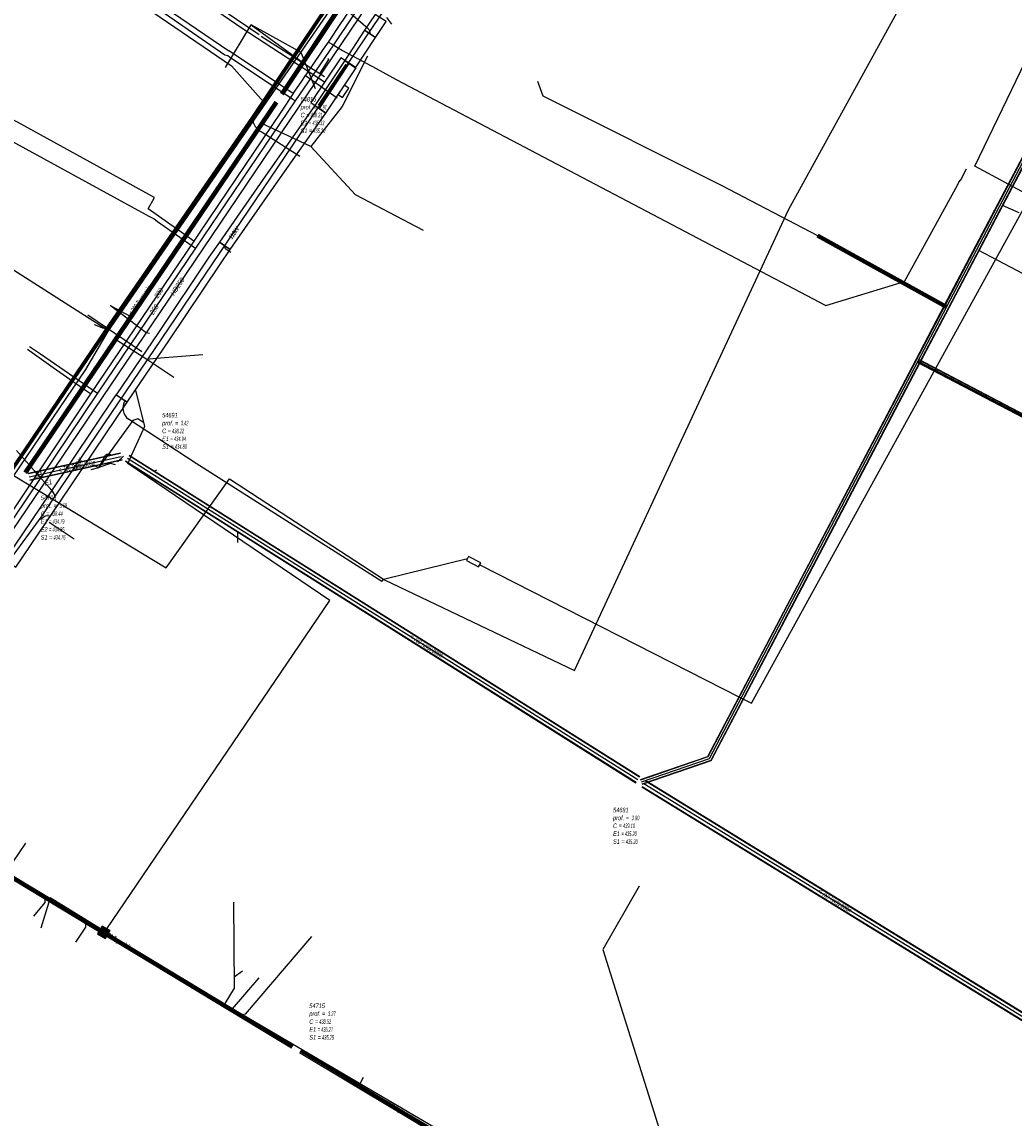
# Model space of a CAD drawing. Header units: metres. Extents: x 2695563 to 2696938, y 1260544 to 1262032.
# Tile 96 of 256: x 2696225 to 2696334, y 1260984 to 1261104. Entities that reach past the tile are written whole.
import ezdxf

# ---------------------------------------------------------------- set-up
doc = ezdxf.new("R2010")
doc.units = ezdxf.units.M
doc.header["$LTSCALE"] = 100
doc.linetypes.add('AUSGEZOGEN', pattern=[0])
for name, color, linetype in [('Eau portable_Cadastre des conduites_Conduite', 171, 'AUSGEZOGEN'), ('Eau potable_Cadastre des conduites_Conduite_Texte', 171, 'AUSGEZOGEN'), ('EU_Cadastre des conduites', 24, 'AUSGEZOGEN'), ('EU_Cadastre des conduites – Texte', 7, 'AUSGEZOGEN'), ('EU_Cadastre des conduites_Regard normalisé – Texte', 24, 'AUSGEZOGEN'), ('EU_Cadastre des conduites_Texte entrée-sortie', 24, 'AUSGEZOGEN'), ('Gaz_Cadastre des conduites_Conduite', 32, 'AUSGEZOGEN'), ('Gaz_Cadastre des conduites_Conduite_Texte', 32, 'AUSGEZOGEN'), ('Réseau électrique_Cadastre des conduite_Bord du tracé', 1, 'AUSGEZOGEN'), ('Réseau électrique_Cadastre des conduite_Tronçon de tracé', 1, 'AUSGEZOGEN'), ('Réseau électrique_Cadastre des conduite_Tronçon de tracé_Texte', 1, 'AUSGEZOGEN'), ('Réseau électrique_Cadastre des conduites_Ouvrage_Surface-Ligne-Point', 1, 'AUSGEZOGEN'), ('TV_Cadastre des conduites_CONDUITE', 92, 'AUSGEZOGEN'), ('Télécommunications_SW_Cadastre des conduites_Bord du tracé', 94, 'AUSGEZOGEN'), ('Télécommunications_SW_Cadastre des conduites_Ouvrage', 94, 'AUSGEZOGEN')]:
    doc.layers.add(name, color=color, linetype=linetype)
doc.styles.add('ARIAL', font='arial.ttf')
doc.styles.add('ARIALNARROW', font='ARIALN.TTF')
pattern_1 = [(0, (2699905, 1265050), (2025, 2025), [2025, -2025]), (90, (2699905, 1265050), (-2025, 2025), [2025, -2025])]
pattern_2 = [(0, (2708005, 1273150), (6075, 6075), [6075, -6075]), (90, (2708005, 1273150), (-6075, 6075), [6075, -6075])]

# ---------------------------------------------------------------- blocks, each defined once
blk = doc.blocks.new('COMPLEXOBJECT_2337')
at = {"layer": 'Réseau électrique_Cadastre des conduite_Tronçon de tracé', "color": 1, "linetype": 'AUSGEZOGEN', "transparency": 33554687}
blk.add_line((6227.36, 11052.53), (6223.49, 11056.91), dxfattribs=at)
blk.add_arc((6226.47, 11051.69), 1.23, 4.1162, 42.9818, dxfattribs=at)
blk = doc.blocks.new('COMPLEXOBJECT_2549')
at = {"layer": 'Réseau électrique_Cadastre des conduite_Tronçon de tracé', "color": 1, "linetype": 'AUSGEZOGEN', "transparency": 33554687}
blk.add_lwpolyline([(6244.73, 11054.47), (6243.12, 11055.5), (6235.74, 11060.34)], dxfattribs=at)
blk.add_arc((6236.71, 11061.59), 1.59, 150.9535, 232.2642, dxfattribs=at)
blk = doc.blocks.new('COMPLEXOBJECT_2550')
at = {"layer": 'Réseau électrique_Cadastre des conduite_Tronçon de tracé', "color": 1, "linetype": 'AUSGEZOGEN', "transparency": 33554687}
blk.add_lwpolyline([(6261.95, 11103.04), (6256.53, 11107.78), (6255.09, 11110)], dxfattribs=at)
for centre, radius, start, end in [((6248.71, 11105.78), 7.65, 33.4692, 45.4725), ((6261.56, 11102.57), 0.611, 351.308, 50.3163)]:
    blk.add_arc(centre, radius, start, end, dxfattribs=at)
blk = doc.blocks.new('COMPLEXOBJECT_2591')
at = {"layer": 'Réseau électrique_Cadastre des conduite_Tronçon de tracé', "color": 1, "linetype": 'AUSGEZOGEN', "transparency": 33554687}
blk.add_line((6226.09, 11049.41), (6226.48, 11049.67), dxfattribs=at)
blk.add_arc((6226.85, 11049.06), 0.705, 59.259, 121.3715, dxfattribs=at)
blk = doc.blocks.new('COMPLEXOBJECT_2792')
at = {"layer": 'Télécommunications_SW_Cadastre des conduites_Bord du tracé', "color": 94, "linetype": 'AUSGEZOGEN', "transparency": 33554687}
blk.add_line((6250.34, 11091.74), (6254.49, 11089.1), dxfattribs=at)
for centre, radius, start, end in [((6250.99, 11093.29), 1.68, 180.2471, 214.3085), ((6251, 11093.3), 1.69, 214.3384, 247.2593)]:
    blk.add_arc(centre, radius, start, end, dxfattribs=at)
blk = doc.blocks.new('COMPLEXOBJECT_2799')
at = {"layer": 'Télécommunications_SW_Cadastre des conduites_Bord du tracé', "color": 94, "linetype": 'AUSGEZOGEN', "transparency": 33554687}
blk.add_line((6232.84, 11070.34), (6232, 11070.66), dxfattribs=at)
for centre, radius, start, end in [((6232.98, 11071.23), 0.907, 260.856, 291.7458), ((6232.99, 11071.22), 0.898, 291.6607, 326.3609)]:
    blk.add_arc(centre, radius, start, end, dxfattribs=at)

msp = doc.modelspace()

# ---------------------------------------------------------------- hatches: boundary and pattern name
at = {"layer": 'Réseau électrique_Cadastre des conduite_Bord du tracé', "lineweight": 18, "transparency": 33554687}
h = msp.add_hatch(dxfattribs=at)
h.set_pattern_fill('MUSTER', color=1, scale=6075, style=0, pattern_type=2)
h.set_pattern_definition(pattern_2)
h.paths.add_polyline_path([(2696263.74, 1261101.88), (2696264.89, 1261103.62), (2696263.68, 1261104.42), (2696262.53, 1261102.68)], flags=0)
h = msp.add_hatch(dxfattribs=at)
h.set_pattern_fill('MUSTER', color=1, scale=6075, style=0, pattern_type=2)
h.set_pattern_definition(pattern_2)
h.paths.add_polyline_path([(2696261.55, 1261098.58), (2696263.74, 1261101.88), (2696262.53, 1261102.68), (2696260.35, 1261099.39)], flags=0)
h = msp.add_hatch(dxfattribs=at)
h.set_pattern_fill('MUSTER', color=1, scale=6075, style=0, pattern_type=2)
h.set_pattern_definition(pattern_2)
h.paths.add_polyline_path([(2696257.1, 1261094.47), (2696257.59, 1261094.12), (2696260.85, 1261099.05), (2696260.35, 1261099.39)], flags=0)
h = msp.add_hatch(dxfattribs=at)
h.set_pattern_fill('MUSTER', color=1, scale=6075, style=0, pattern_type=2)
h.set_pattern_definition(pattern_2)
h.paths.add_polyline_path([(2696257.1, 1261094.47), (2696251.43, 1261086.41), (2696246.65, 1261079.51), (2696247.84, 1261078.69), (2696252.62, 1261085.58), (2696258.29, 1261093.63)], flags=0)
h = msp.add_hatch(dxfattribs=at)
h.set_pattern_fill('MUSTER', color=1, scale=6075, style=0, pattern_type=2)
h.set_pattern_definition(pattern_2)
h.paths.add_polyline_path([(2696236.54, 1261062), (2696241.17, 1261068.81), (2696246.7, 1261077.04), (2696247.84, 1261078.69), (2696246.65, 1261079.51), (2696245.5, 1261077.86), (2696239.97, 1261069.62), (2696235.34, 1261062.82)], flags=0)
h = msp.add_hatch(dxfattribs=at)
h.set_pattern_fill('MUSTER', color=1, scale=6075, style=0, pattern_type=2)
h.set_pattern_definition(pattern_2)
h.paths.add_polyline_path([(2696224.39, 1261043.97), (2696229.26, 1261051.18), (2696236.54, 1261062.01), (2696235.33, 1261062.82), (2696228.06, 1261051.99), (2696223.19, 1261044.79)], flags=0)
at = {"layer": 'Réseau électrique_Cadastre des conduites_Ouvrage_Surface-Ligne-Point', "lineweight": 18, "transparency": 33554687}
h = msp.add_hatch(dxfattribs=at)
h.set_pattern_fill('MUSTER', color=1, scale=4050, style=0, pattern_type=2)
h.set_pattern_definition([(0, (2703955, 1269100), (4050, 4050), [4050, -4050]), (90, (2703955, 1269100), (-4050, 4050), [4050, -4050])])
h.paths.add_polyline_path([(2696256.66, 1261094.77), (2696258.29, 1261093.63), (2696261.59, 1261098.56), (2696259.93, 1261099.66)], flags=0)
h = msp.add_hatch(dxfattribs=at)
h.set_pattern_fill('MUSTER', color=1, scale=2025, style=0, pattern_type=2)
h.set_pattern_definition(pattern_1)
h.paths.add_polyline_path([(2696260.11, 1261095.34), (2696260.79, 1261096.36), (2696260.31, 1261096.68), (2696259.63, 1261095.67)], flags=0)
h = msp.add_hatch(dxfattribs=at)
h.set_pattern_fill('MUSTER', color=1, scale=2025, style=0, pattern_type=2)
h.set_pattern_definition(pattern_1)
h.paths.add_polyline_path([(2696273.67, 1261044.69), (2696275, 1261044.01), (2696275.23, 1261044.45), (2696273.9, 1261045.13)], flags=0)
at = {"layer": 'Télécommunications_SW_Cadastre des conduites_Ouvrage', "transparency": 33554687}
msp.add_hatch(color=7, dxfattribs=at).paths.add_polyline_path([(2696233.82, 1261004.72), (2696233.32, 1261003.86), (2696234.18, 1261003.36), (2696234.68, 1261004.22)])

# ---------------------------------------------------------------- linework, layer by layer
at = {"layer": 'Eau portable_Cadastre des conduites_Conduite', "color": 7, "linetype": 'AUSGEZOGEN', "transparency": 33554687}
for p, q in [((2696253.19, 1261096.77), (2696247.68, 1261100.44)), ((2696256.07, 1261097.72), (2696259.54, 1261095.3))]:
    msp.add_line(p, q, dxfattribs=at)
for points in [[(2696140.04, 1261173.82), (2696141.66, 1261172.58), (2696142.74, 1261171.75), (2696143.54, 1261171.65), (2696144.1, 1261171.27), (2696170.62, 1261153.15), (2696171.82, 1261152.31), (2696189.43, 1261140.36), (2696192.07, 1261138.56), (2696194.99, 1261136.52), (2696205.26, 1261129.48), (2696210.85, 1261125.66), (2696211.75, 1261125), (2696214.09, 1261123.4), (2696224.44, 1261116.47), (2696230.29, 1261112.38), (2696238.08, 1261107), (2696247.68, 1261100.44)], [(2696258.59, 1261101.39), (2696259.02, 1261102.04), (2696259.5, 1261102.75), (2696267.09, 1261114.06), (2696267.87, 1261115.21), (2696274.54, 1261125.04), (2696283.36, 1261138.07), (2696290.51, 1261148.7)], [(2696254.72, 1261095.75), (2696255.59, 1261097.02), (2696256.07, 1261097.72), (2696256.21, 1261097.93), (2696257.74, 1261100.16), (2696258.05, 1261100.61), (2696258.59, 1261101.39)], [(2696258.59, 1261101.39), (2696258.97, 1261101.15), (2696259.63, 1261100.76), (2696260.12, 1261100.48), (2696263.78, 1261098.48), (2696265.97, 1261097.28), (2696313, 1261072.57), (2696321.59, 1261075.19), (2696327.38, 1261085.75), (2696327.55, 1261086.05), (2696327.75, 1261086.33), (2696328.38, 1261087.51)], [(2696254.72, 1261095.75), (2696254.48, 1261095.91), (2696254.14, 1261096.14), (2696253.19, 1261096.77)], [(2696254.72, 1261095.75), (2696253.36, 1261093.74), (2696244.5, 1261080.61), (2696243.84, 1261079.63), (2696232.56, 1261062.91), (2696221.06, 1261045.74), (2696220.74, 1261045.27), (2696220.01, 1261044.19), (2696210.35, 1261030), (2696201.37, 1261016.8), (2696200.26, 1261015.38), (2696199.9, 1261014.93)], [(2696239.54, 1261084.4), (2696239.27, 1261084.54), (2696239, 1261084.7), (2696224.55, 1261092.62), (2696224.21, 1261092.81), (2696222.99, 1261093.48)], [(2696243.84, 1261079.63), (2696243.6, 1261079.8), (2696243.09, 1261080.16), (2696238.87, 1261083.16), (2696239.54, 1261084.4)], [(2696232.56, 1261062.91), (2696232.11, 1261063.23), (2696228.47, 1261065.78), (2696225.64, 1261067.76)]]:
    msp.add_lwpolyline(points, dxfattribs=at)
at = {"layer": 'EU_Cadastre des conduites', "linetype": 'AUSGEZOGEN', "transparency": 33554687}
for p, q in [((2696290.55, 1261151.74), (2696253.34, 1261095.8)), ((2696290.57, 1261151.72), (2696253.35, 1261095.79)), ((2696290.58, 1261151.71), (2696253.37, 1261095.77)), ((2696290.8, 1261151.57), (2696253.59, 1261095.63)), ((2696290.81, 1261151.56), (2696253.6, 1261095.62)), ((2696290.83, 1261151.55), (2696253.62, 1261095.61)), ((2696338.45, 1261096.34), (2696325.95, 1261072.57)), ((2696338.47, 1261096.33), (2696325.97, 1261072.56)), ((2696338.48, 1261096.32), (2696325.99, 1261072.55)), ((2696338.89, 1261096.1), (2696326.4, 1261072.34)), ((2696338.91, 1261096.09), (2696326.41, 1261072.33)), ((2696338.93, 1261096.09), (2696326.43, 1261072.32)), ((2696252.72, 1261094.9), (2696225.25, 1261054.4)), ((2696252.73, 1261094.89), (2696225.26, 1261054.39)), ((2696252.75, 1261094.88), (2696225.28, 1261054.38)), ((2696252.97, 1261094.74), (2696225.5, 1261054.23)), ((2696252.98, 1261094.72), (2696225.51, 1261054.22)), ((2696253, 1261094.71), (2696225.53, 1261054.21)), ((2696311.99, 1261080.08), (2696326.11, 1261072.3)), ((2696312, 1261080.1), (2696326.12, 1261072.31)), ((2696312.01, 1261080.12), (2696326.13, 1261072.33)), ((2696312.14, 1261080.34), (2696326.25, 1261072.56)), ((2696312.15, 1261080.36), (2696326.26, 1261072.58)), ((2696312.16, 1261080.38), (2696326.27, 1261072.59)), ((2696325.95, 1261072.57), (2696322.83, 1261066.64)), ((2696325.97, 1261072.56), (2696322.85, 1261066.63)), ((2696325.99, 1261072.55), (2696322.87, 1261066.62)), ((2696326.4, 1261072.34), (2696323.28, 1261066.41)), ((2696326.41, 1261072.33), (2696323.3, 1261066.4)), ((2696326.43, 1261072.32), (2696323.31, 1261066.39)), ((2696322.83, 1261066.64), (2696309.11, 1261040.5)), ((2696322.85, 1261066.63), (2696309.13, 1261040.49)), ((2696322.87, 1261066.62), (2696309.14, 1261040.48)), ((2696323.28, 1261066.41), (2696309.55, 1261040.27)), ((2696323.3, 1261066.4), (2696309.57, 1261040.26)), ((2696323.31, 1261066.39), (2696309.59, 1261040.25)), ((2696349.26, 1261052.66), (2696323, 1261066.38)), ((2696349.25, 1261052.64), (2696323, 1261066.36)), ((2696349.27, 1261052.67), (2696323.01, 1261066.4)), ((2696349.39, 1261052.91), (2696323.13, 1261066.63)), ((2696349.4, 1261052.92), (2696323.14, 1261066.65)), ((2696349.41, 1261052.94), (2696323.15, 1261066.66)), ((2696235.82, 1261056.43), (2696225.74, 1261054.2)), ((2696235.83, 1261056.41), (2696225.74, 1261054.18)), ((2696235.83, 1261056.39), (2696225.75, 1261054.16)), ((2696235.99, 1261055.7), (2696225.9, 1261053.47)), ((2696235.99, 1261055.68), (2696225.9, 1261053.45)), ((2696236, 1261055.66), (2696225.91, 1261053.43)), ((2696292.24, 1261020.4), (2696236.39, 1261055.55)), ((2696292.61, 1261021), (2696236.77, 1261056.14)), ((2696292.62, 1261021.02), (2696236.78, 1261056.16)), ((2696292.64, 1261021.04), (2696236.79, 1261056.18)), ((2696292.21, 1261020.36), (2696236.37, 1261055.51)), ((2696292.23, 1261020.38), (2696236.38, 1261055.53)), ((2696309.11, 1261040.5), (2696300.05, 1261023.24)), ((2696309.13, 1261040.49), (2696300.06, 1261023.23)), ((2696309.14, 1261040.48), (2696300.07, 1261023.21)), ((2696309.55, 1261040.27), (2696300.4, 1261022.83)), ((2696309.57, 1261040.26), (2696300.41, 1261022.82)), ((2696309.59, 1261040.25), (2696300.42, 1261022.8)), ((2696300.05, 1261023.24), (2696292.69, 1261020.72)), ((2696300.06, 1261023.23), (2696292.7, 1261020.7)), ((2696300.07, 1261023.21), (2696292.7, 1261020.68)), ((2696300.4, 1261022.83), (2696292.85, 1261020.24)), ((2696300.41, 1261022.82), (2696292.86, 1261020.22)), ((2696300.42, 1261022.8), (2696292.87, 1261020.2)), ((2696254.54, 1260991.35), (2696205.11, 1261021.19)), ((2696254.56, 1260991.39), (2696205.12, 1261021.23)), ((2696254.55, 1260991.37), (2696205.12, 1261021.21)), ((2696254.7, 1260991.61), (2696205.16, 1261021.51)), ((2696254.72, 1260991.65), (2696205.17, 1261021.55)), ((2696254.71, 1260991.63), (2696205.17, 1261021.53)), ((2696349.1, 1260985.33), (2696292.87, 1261019.92)), ((2696349.12, 1260985.35), (2696292.89, 1261019.94)), ((2696349.13, 1260985.37), (2696292.9, 1261019.96)), ((2696349.5, 1260985.97), (2696293.27, 1261020.56)), ((2696349.51, 1260985.99), (2696293.28, 1261020.58)), ((2696349.52, 1260986.01), (2696293.29, 1261020.6)), ((2696306.09, 1260960.62), (2696255.4, 1260990.84)), ((2696306.1, 1260960.64), (2696255.41, 1260990.86)), ((2696306.11, 1260960.65), (2696255.42, 1260990.87)), ((2696306.24, 1260960.88), (2696255.56, 1260991.1)), ((2696306.25, 1260960.89), (2696255.57, 1260991.11)), ((2696306.26, 1260960.91), (2696255.58, 1260991.13))]:
    msp.add_line(p, q, dxfattribs=at)
at = {"layer": 'EU_Cadastre des conduites', "color": 255, "transparency": 33554687}
for p, q in [((2696290.69, 1261151.64), (2696253.48, 1261095.7)), ((2696338.69, 1261096.21), (2696326.19, 1261072.44)), ((2696252.86, 1261094.81), (2696225.39, 1261054.31)), ((2696312.08, 1261080.23), (2696326.19, 1261072.44)), ((2696326.19, 1261072.44), (2696323.07, 1261066.51)), ((2696323.07, 1261066.51), (2696309.35, 1261040.38)), ((2696349.33, 1261052.79), (2696323.07, 1261066.51)), ((2696235.91, 1261056.04), (2696225.82, 1261053.82)), ((2696292.42, 1261020.7), (2696236.58, 1261055.84)), ((2696309.35, 1261040.38), (2696300.23, 1261023.02)), ((2696300.23, 1261023.02), (2696292.78, 1261020.46)), ((2696254.63, 1260991.5), (2696205.14, 1261021.37)), ((2696349.31, 1260985.67), (2696293.08, 1261020.26)), ((2696306.17, 1260960.76), (2696255.49, 1260990.99))]:
    msp.add_line(p, q, dxfattribs=at)
at = {"layer": 'EU_Cadastre des conduites', "color": 24, "linetype": 'AUSGEZOGEN', "transparency": 33554687}
for p, q in [((2696247.31, 1261098.6), (2696250.12, 1261103.26)), ((2696250.12, 1261103.26), (2696255.79, 1261099.17)), ((2696281.43, 1261097.13), (2696282.03, 1261095.5)), ((2696282.03, 1261095.5), (2696301.53, 1261085.75)), ((2696256.64, 1261089.98), (2696251.29, 1261092.49)), ((2696261.54, 1261084.7), (2696256.64, 1261089.98)), ((2696301.53, 1261085.75), (2696312.08, 1261080.23)), ((2696268.97, 1261080.8), (2696261.54, 1261084.7)), ((2696334.15, 1261082.7), (2696332.3, 1261083.5)), ((2696334.56, 1261076.06), (2696329.73, 1261078.61)), ((2696234.69, 1261072.59), (2696236.96, 1261071.37)), ((2696239.73, 1261066.77), (2696238.69, 1261066.68)), ((2696244.83, 1261067.17), (2696239.73, 1261066.77)), ((2696235.49, 1261055.5), (2696236.15, 1261056.1)), ((2696232.6, 1261054.65), (2696233.46, 1261054.87)), ((2696232.77, 1261055.16), (2696233.46, 1261054.87)), ((2696239.78, 1261054.59), (2696239.46, 1261054.44)), ((2696248.67, 1261046.68), (2696248.66, 1261047.83)), ((2696249.16, 1260999.78), (2696248.26, 1260999.13)), ((2696250.97, 1260999.06), (2696248.05, 1260995.67)), ((2696262.39, 1260988.15), (2696261.93, 1260987.32))]:
    msp.add_line(p, q, dxfattribs=at)
for points in [[(2696257.15, 1261096.26), (2696255.58, 1261100.25), (2696250.12, 1261103.26)], [(2696262.86, 1261099.84), (2696260.09, 1261094.34), (2696256.63, 1261089.97)], [(2696238.98, 1261069.51), (2696238.65, 1261069.59), (2696234.69, 1261072.59)], [(2696241.67, 1261064.71), (2696238.69, 1261066.68), (2696235.4, 1261068.8)], [(2696238.39, 1261059.75), (2696237.72, 1261060.19), (2696237.16, 1261060.02), (2696233.46, 1261054.87)], [(2696233.47, 1261054.87), (2696234.17, 1261056.2), (2696234.33, 1261056.31), (2696234.66, 1261056.33), (2696234.75, 1261056.17)], [(2696235.29, 1261055.17), (2696234.72, 1261055.29), (2696233.47, 1261054.87)], [(2696225.44, 1261013.79), (2696223.37, 1261010.73), (2696223.1, 1261010.68)], [(2696226.34, 1261005.8), (2696227.6, 1261007.31), (2696227.6, 1261007.65)], [(2696248.18, 1261007.33), (2696248.27, 1260997.93), (2696247.23, 1260996.26), (2696247.11, 1260996.23)], [(2696230.93, 1261002.95), (2696232.05, 1261004.6), (2696232.04, 1261004.97)], [(2696256.73, 1261003.57), (2696249.48, 1260995.1), (2696249.12, 1260995)]]:
    msp.add_lwpolyline(points, dxfattribs=at)
at = {"layer": 'Gaz_Cadastre des conduites_Conduite', "color": 32, "linetype": 'AUSGEZOGEN', "transparency": 33554687}
msp.add_line((2696221.79, 1261091.7), (2696238.52, 1261082.57), dxfattribs=at)
for points in [[(2696247.55, 1261099.87), (2696247.25, 1261099.94), (2696238.17, 1261106.26), (2696226.85, 1261114.09), (2696216.95, 1261120.74), (2696206.72, 1261127.77), (2696205.34, 1261128.73), (2696194.24, 1261136.33), (2696191.3, 1261138.35), (2696182.14, 1261144.65), (2696169.86, 1261152.98), (2696155.79, 1261162.59), (2696146.58, 1261168.86), (2696143.23, 1261171.14), (2696142.43, 1261171.29), (2696139.26, 1261173.79)], [(2696296.9, 1261155.87), (2696293.35, 1261150.79), (2696287.47, 1261141.91), (2696238.22, 1261069.01), (2696236.42, 1261066.35), (2696229.48, 1261056.1), (2696202.67, 1261016.58), (2696195.24, 1261006.78), (2696186.58, 1260995.71)], [(2696292.43, 1261154.34), (2696294.09, 1261153.08), (2696284.31, 1261138.44), (2696275.3, 1261125.13), (2696267.29, 1261113.28), (2696259.12, 1261101.08), (2696254.92, 1261094.97)], [(2696254.92, 1261094.97), (2696254.69, 1261095.12), (2696247.74, 1261099.75), (2696247.55, 1261099.87)], [(2696254.92, 1261094.97), (2696244.04, 1261078.86), (2696233.32, 1261063), (2696220.93, 1261044.67), (2696200.02, 1261014.05)], [(2696238.52, 1261082.57), (2696238.91, 1261082.36), (2696239.21, 1261082.2), (2696239.5, 1261082.04), (2696239.64, 1261081.94), (2696239.87, 1261081.78), (2696244.04, 1261078.86)], [(2696225.88, 1261068.1), (2696227.06, 1261067.29), (2696233.32, 1261063)]]:
    msp.add_lwpolyline(points, dxfattribs=at)
at = {"layer": 'Réseau électrique_Cadastre des conduite_Bord du tracé', "color": 1, "linetype": 'AUSGEZOGEN', "transparency": 33554687}
for points in [[(2696263.74, 1261101.88), (2696264.89, 1261103.62), (2696263.68, 1261104.42), (2696262.53, 1261102.68), (2696263.74, 1261101.88)], [(2696261.55, 1261098.58), (2696263.74, 1261101.88), (2696262.53, 1261102.68), (2696260.35, 1261099.39), (2696261.55, 1261098.58)], [(2696257.1, 1261094.47), (2696257.59, 1261094.12), (2696260.85, 1261099.05), (2696260.35, 1261099.39), (2696257.1, 1261094.47)], [(2696257.1, 1261094.47), (2696251.43, 1261086.41), (2696246.65, 1261079.51), (2696247.84, 1261078.69), (2696252.62, 1261085.58), (2696258.29, 1261093.63), (2696257.1, 1261094.47)], [(2696236.54, 1261062), (2696241.17, 1261068.81), (2696246.7, 1261077.04), (2696247.84, 1261078.69), (2696246.65, 1261079.51), (2696245.5, 1261077.86), (2696239.97, 1261069.62), (2696235.34, 1261062.82), (2696236.54, 1261062)], [(2696224.39, 1261043.97), (2696229.26, 1261051.18), (2696236.54, 1261062.01), (2696235.33, 1261062.82), (2696228.06, 1261051.99), (2696223.19, 1261044.79), (2696224.39, 1261043.97)]]:
    msp.add_lwpolyline(points, close=True, dxfattribs=at)
at = {"layer": 'Réseau électrique_Cadastre des conduite_Tronçon de tracé', "color": 1, "linetype": 'AUSGEZOGEN', "transparency": 33554687}
for p, q in [((2696249.14, 1261102.88), (2696243.21, 1261106.95)), ((2696265.51, 1261103.34), (2696264.95, 1261104.06)), ((2696258.16, 1261097.02), (2696249.14, 1261102.88)), ((2696258.16, 1261097.57), (2696251.23, 1261102.01)), ((2696247.89, 1261078.38), (2696247.34, 1261078.74)), ((2696236.29, 1261062.17), (2696235.94, 1261062.41)), ((2696264.43, 1261042.38), (2696245.7, 1261054.28)), ((2696230.76, 1261047.03), (2696228.03, 1261048.86)), ((2696264.61, 1261042.65), (2696273.78, 1261044.91)), ((2696275.12, 1261044.23), (2696303.62, 1261029.71)), ((2696264.43, 1261042.38), (2696264.61, 1261042.65)), ((2696303.62, 1261029.71), (2696304.85, 1261029.08))]:
    msp.add_line(p, q, dxfattribs=at)
for points in [[(2696304.85, 1261029.08), (2696335.37, 1261084.55), (2696329.29, 1261087.83), (2696337.86, 1261105.57), (2696378.03, 1261181.21)], [(2696250.98, 1261102.18), (2696223.93, 1261120.51), (2696218.66, 1261124.12), (2696205.08, 1261133.41), (2696189.59, 1261144.04), (2696180.61, 1261150.19), (2696167.48, 1261159.19), (2696153.97, 1261168.36)], [(2696257.66, 1261097.99), (2696258.63, 1261099.49), (2696258.5, 1261099.59)]]:
    msp.add_lwpolyline(points, dxfattribs=at)
msp.add_arc((2696247.49, 1261078.97), 0.275, 151.5142, 236.7823, dxfattribs=at)
at = {"layer": 'Réseau électrique_Cadastre des conduites_Ouvrage_Surface-Ligne-Point', "color": 1, "linetype": 'AUSGEZOGEN', "transparency": 33554687}
msp.add_line((2696257.47, 1261094.5), (2696260.51, 1261098.98), dxfattribs=at)
for points in [[(2696256.66, 1261094.77), (2696258.29, 1261093.63), (2696261.59, 1261098.56), (2696259.93, 1261099.66), (2696256.66, 1261094.77)], [(2696260.11, 1261095.34), (2696260.79, 1261096.36), (2696260.31, 1261096.68), (2696259.63, 1261095.67), (2696260.11, 1261095.34)], [(2696273.67, 1261044.69), (2696275, 1261044.01), (2696275.23, 1261044.45), (2696273.9, 1261045.13), (2696273.67, 1261044.69)]]:
    msp.add_lwpolyline(points, close=True, dxfattribs=at)
at = {"layer": 'TV_Cadastre des conduites_CONDUITE', "color": 92, "linetype": 'AUSGEZOGEN', "transparency": 33554687}
msp.add_line((2696227.21, 1261049.58), (2696223.74, 1261044.85), dxfattribs=at)
for points in [[(2696308.91, 1261083.05), (2696347.93, 1261154.01), (2696368.12, 1261169.76), (2696395.53, 1261207.75), (2696399.63, 1261218.39), (2696401.53, 1261223.62)], [(2696267.42, 1261120.28), (2696272.84, 1261117.02), (2696228.44, 1261051.4), (2696227.21, 1261049.58)], [(2696247.76, 1261053.63), (2696264.69, 1261042.59), (2696285.48, 1261032.66), (2696308.91, 1261083.05)], [(2696203.74, 1261066.31), (2696228.44, 1261051.4), (2696240.83, 1261043.91), (2696247.76, 1261053.63)]]:
    msp.add_lwpolyline(points, dxfattribs=at)
at = {"layer": 'Télécommunications_SW_Cadastre des conduites_Bord du tracé', "linetype": 'AUSGEZOGEN', "transparency": 33554687}
for p, q in [((2696262.49, 1261111.6), (2696250.17, 1261093.17)), ((2696262.7, 1261111.47), (2696250.38, 1261093.03)), ((2696250.17, 1261093.17), (2696234.6, 1261070.61)), ((2696250.38, 1261093.03), (2696234.81, 1261070.47)), ((2696234.6, 1261070.61), (2696219.33, 1261048.09)), ((2696234.81, 1261070.47), (2696219.54, 1261047.95))]:
    msp.add_line(p, q, dxfattribs=at)
at = {"layer": 'Télécommunications_SW_Cadastre des conduites_Bord du tracé', "color": 255, "transparency": 33554687}
for p, q in [((2696262.59, 1261111.54), (2696250.27, 1261093.1)), ((2696250.27, 1261093.1), (2696234.71, 1261070.54)), ((2696234.71, 1261070.54), (2696219.44, 1261048.02))]:
    msp.add_line(p, q, dxfattribs=at)
at = {"layer": 'Télécommunications_SW_Cadastre des conduites_Bord du tracé', "color": 94, "linetype": 'AUSGEZOGEN', "transparency": 33554687}
for p, q in [((2696234.5, 1261069.8), (2696262.13, 1261109.79)), ((2696234.5, 1261069.8), (2696222.37, 1261077.55)), ((2696232.26, 1261071.56), (2696238.16, 1261067.54))]:
    msp.add_line(p, q, dxfattribs=at)
for points in [[(2696222.41, 1261116.83), (2696223.05, 1261115.81), (2696247.97, 1261098.78), (2696251.46, 1261094.87)], [(2696219.02, 1261046.45), (2696232.02, 1261065.58), (2696234.5, 1261069.8)], [(2696234.32, 1261004.43), (2696258.74, 1261040.33), (2696236.63, 1261055.31), (2696238.5, 1261059.39), (2696237.5, 1261063.27)], [(2696292.58, 1261009.08), (2696288.58, 1261002.15), (2696298.55, 1260970.49), (2696308.56, 1260964.4), (2696309.42, 1260963.88), (2696318.22, 1260958.52), (2696315.8, 1260954.14)], [(2696233.65, 1261004.42), (2696228.14, 1261007.79), (2696227.12, 1261004.5)], [(2696234.4, 1261003.74), (2696305.38, 1260962.06), (2696308.87, 1260960.26), (2696307.93, 1260958.61), (2696311.41, 1260956.63), (2696315.8, 1260954.14)]]:
    msp.add_lwpolyline(points, dxfattribs=at)
at = {"layer": 'Télécommunications_SW_Cadastre des conduites_Ouvrage', "color": 94, "transparency": 33554687}
msp.add_lwpolyline([(2696233.82, 1261004.72), (2696233.32, 1261003.86), (2696234.18, 1261003.36), (2696234.68, 1261004.22), (2696233.82, 1261004.72)], close=True, dxfattribs=at)

# ---------------------------------------------------------------- block references
at = {"layer": 'Réseau électrique_Cadastre des conduite_Tronçon de tracé', "color": 1, "linetype": 'AUSGEZOGEN', "lineweight": -3, "transparency": 33554687}
for name in ['COMPLEXOBJECT_2550', 'COMPLEXOBJECT_2549', 'COMPLEXOBJECT_2337', 'COMPLEXOBJECT_2591']:
    msp.add_blockref(name, (2690000.97, 1249999.81), dxfattribs=at)
at = {"layer": 'Télécommunications_SW_Cadastre des conduites_Bord du tracé', "color": 94, "linetype": 'AUSGEZOGEN', "lineweight": -3, "transparency": 33554687}
for name in ['COMPLEXOBJECT_2792', 'COMPLEXOBJECT_2799']:
    msp.add_blockref(name, (2690000.97, 1249999.81), dxfattribs=at)

# ---------------------------------------------------------------- texts
at = {"layer": 'Eau potable_Cadastre des conduites_Conduite_Texte', "color": 7, "transparency": 33554687, "insert": (2696240.01, 1261073.94), "char_height": 0.5543, "width": 1.1063, "attachment_point": 5, "rotation": 55.9944, "style": 'ARIAL'}
msp.add_mtext('\\A1;{\\fArial|i1|b0;\\H0.554263;\\W0.700000;\\C7;200}\\P', dxfattribs=at)
at = {"layer": 'EU_Cadastre des conduites – Texte', "color": 24, "transparency": 33554687, "char_height": 0.5571, "width": 6, "attachment_point": 5, "style": 'ARIAL'}
for s, insert, rotation in [('\\A1;{\\fArial|b0|i1|c0|p34;\\W0.7;< \\W0.49;300 Tuyau grès}', (2696238.01, 1261073.06), 55.0395), ('\\A1;{\\fArial|b0|i1|c0|p34;\\W0.7;< \\W0.49;750 Tuyau béton}', (2696231.04, 1261054.91), 12.6747), ('\\A1;{\\fArial|b0|i1|c0|p34;\\W0.7;< \\W0.49;750 Tuyau béton}', (2696269.25, 1261035.3), 327.8925), ('\\A1;{\\fArial|b0|i1|c0|p34;\\W0.7;< \\W0.49;750 Tuyau béton}', (2696313.92, 1261007.44), 327.9879), ('\\A1;{\\fArial|b0|i1|c0|p34;\\W0.7;< \\W0.49;300 Tuyau béton}', (2696235.48, 1261003.09), 329.3667), ('\\A1;{\\fArial|b0|i1|c0|p34;\\W0.7;< \\W0.49;300 Tuyau béton}', (2696266.3, 1260984.57), 329.1183)]:
    msp.add_mtext(s, dxfattribs=dict(at, insert=insert, rotation=rotation))
at = {"layer": 'EU_Cadastre des conduites_Regard normalisé – Texte', "color": 24, "transparency": 33554687, "char_height": 0.5064, "attachment_point": 1, "line_spacing_factor": 1.024096, "style": 'ARIAL'}
for s, insert, width in [('\\A1;{\\fArial|b0|i1|c0|p34;\\W0.6945;54815}\\P{\\fArial|b0|i1|c0|p34;\\H0.99721x;\\W0.6945;prof. = \\W0.48615; 2.91}\\P{\\fArial|b0|i1|c0|p34;\\H0.99721x;\\W0.6945;C =\\W0.48615; 438.21}\\P{\\fArial|b0|i1|c0|p34;\\H0.99721x;\\W0.6945;E1 \\W0.48615;= 435.33}\\P{\\fArial|b0|i1|c0|p34;\\H0.99721x;\\W0.6945;S1 =\\W0.48615; 435.30}', (2696255.53, 1261095.39), 2.8346), ('\\A1;{\\fArial|b0|i1|c0|p34;\\W0.69496;54691}\\P{\\fArial|b0|i1|c0|p34;\\H0.99721x;\\W0.69496;prof. = \\W0.48647; 3.42}\\P{\\fArial|b0|i1|c0|p34;\\H0.99721x;\\W0.69496;C =\\W0.48647; 438.22}\\P{\\fArial|b0|i1|c0|p34;\\H0.99721x;\\W0.69496;E1 \\W0.48647;= 434.94}\\P{\\fArial|b0|i1|c0|p34;\\H0.99721x;\\W0.69496;S1 =\\W0.48647; 434.80}', (2696240.38, 1261060.84), 2.8365), ('\\A1;{\\fArial|b0|i1|c0|p34;\\W0.69464;54705}\\P{\\fArial|b0|i1|c0|p34;\\H0.99721x;\\W0.69464;prof. = \\W0.48625; 3.68}\\P{\\fArial|b0|i1|c0|p34;\\H0.99721x;\\W0.69464;C =\\W0.48625; 438.44}\\P{\\fArial|b0|i1|c0|p34;\\H0.99721x;\\W0.69464;E1 \\W0.48625;= 434.79}\\P{\\fArial|b0|i1|c0|p34;\\H0.99721x;\\W0.69464;E2 \\W0.48625;= 434.85}\\P{\\fArial|b0|i1|c0|p34;\\H0.99721x;\\W0.69464;S1 =\\W0.48625; 434.76}', (2696227.1, 1261051.8), 2.8386), ('\\A1;{\\fArial|b0|i1|c0|p34;\\W0.69518;54681}\\P{\\fArial|b0|i1|c0|p34;\\H0.99721x;\\W0.69518;prof. = \\W0.48663; 3.90}\\P{\\fArial|b0|i1|c0|p34;\\H0.99721x;\\W0.69518;C =\\W0.48663; 439.10}\\P{\\fArial|b0|i1|c0|p34;\\H0.99721x;\\W0.69518;E1 \\W0.48663;= 435.20}\\P{\\fArial|b0|i1|c0|p34;\\H0.99721x;\\W0.69518;S1 =\\W0.48663; 435.20}', (2696289.71, 1261017.66), 2.8374), ('\\A1;{\\fArial|b0|i1|c0|p34;\\W0.69496;54715}\\P{\\fArial|b0|i1|c0|p34;\\H0.99721x;\\W0.69496;prof. = \\W0.48647; 3.27}\\P{\\fArial|b0|i1|c0|p34;\\H0.99721x;\\W0.69496;C =\\W0.48647; 438.52}\\P{\\fArial|b0|i1|c0|p34;\\H0.99721x;\\W0.69496;E1 \\W0.48647;= 435.27}\\P{\\fArial|b0|i1|c0|p34;\\H0.99721x;\\W0.69496;S1 =\\W0.48647; 435.25}', (2696256.48, 1260996.25), 2.8365)]:
    msp.add_mtext(s, dxfattribs=dict(at, insert=insert, width=width))
at = {"layer": 'EU_Cadastre des conduites_Texte entrée-sortie', "color": 24, "transparency": 33554687, "char_height": 0.5571, "width": 0.8554, "style": 'ARIAL'}
for insert, attachment_point, rotation in [((2696226.54, 1261053.75), 7, 12.5181), ((2696227.53, 1261053.15), 4, 12.5163)]:
    msp.add_mtext('\\A1;{\\fArial|i1|b0;\\H0.557054;\\W0.700000;\\C24;E1}\\P', dxfattribs=dict(at, insert=insert, attachment_point=attachment_point, rotation=rotation))
at = {"layer": 'Gaz_Cadastre des conduites_Conduite_Texte', "color": 32, "transparency": 33554687, "char_height": 0.5583, "attachment_point": 5, "style": 'ARIAL'}
for s, insert, width, rotation in [('\\A1;{\\fArial|i1|b0;\\H0.558250;\\W0.700000;\\C32;HD250}\\P', (2696242.05, 1261074.65), 1.9094, 55.9566), ('\\A1;{\\fArial|i1|b0;\\H0.558250;\\W0.700000;\\C32;250}\\P', (2696239.51, 1261072.15), 1.1143, 55.9449)]:
    msp.add_mtext(s, dxfattribs=dict(at, insert=insert, width=width, rotation=rotation))
at = {"layer": 'Réseau électrique_Cadastre des conduite_Tronçon de tracé_Texte', "color": 1, "transparency": 33554687, "char_height": 0.5075, "width": 1.3454, "attachment_point": 5, "style": 'ARIALNARROW'}
for insert, rotation in [((2696248.24, 1261080.53), 55.2591), ((2696231.1, 1261055.21), 56.0835)]:
    msp.add_mtext('\\A1;{\\fArial Narrow|i1|b1;\\H0.507500;\\W0.700000;\\C1;110kV}\\P', dxfattribs=dict(at, insert=insert, rotation=rotation))

doc.saveas('drawing.dxf')
